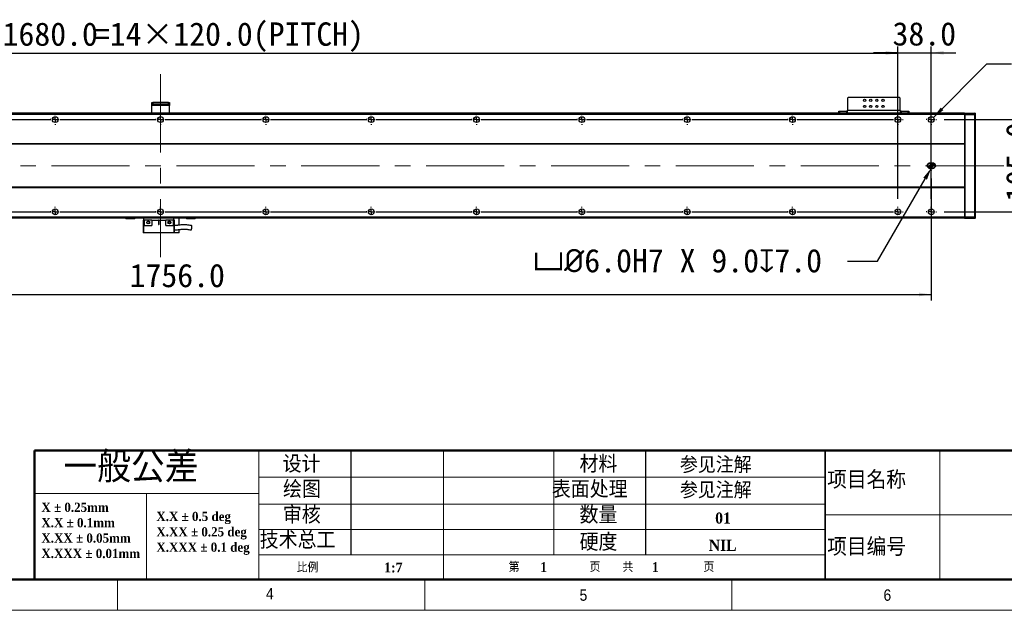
# Model space of a CAD drawing. Header units: millimetres. Extents: x 35 to 2905, y 35 to 2044.
# Tile 2 of 6: x 1009 to 2130, y 35 to 707. Entities that reach past the tile are written whole.
import ezdxf

# ---------------------------------------------------------------- set-up
doc = ezdxf.new("R2010")
doc.units = ezdxf.units.MM
doc.header["$LTSCALE"] = 7
doc.header["$PDSIZE"] = -1
doc.linetypes.add('CENTERX2', pattern=[20.32, 12.7, -2.54, 2.54, -2.54])
doc.layers.add('DIMNS', color=7, linetype='Continuous')
doc.styles.add('SLDTEXTSTYLE1', font='Gothic.ttf', dxfattribs={"width": 0.913})
doc.styles.add('SLDTEXTSTYLE2', font='timesbd.ttf', dxfattribs={"width": 0.933})
doc.styles.add('SLDTEXTSTYLE3', font='txt', dxfattribs={"bigfont": 'bigfont'})
doc.styles.add('SLDTEXTSTYLE4', font='txt', dxfattribs={"bigfont": 'bigfont'})
doc.styles.add('SLDTEXTSTYLE8', font='txt')
doc.dimstyles.new('SLDDIMSTYLE0', dxfattribs={"dimtxt": 26.6, "dimasz": 14, "dimexe": 0, "dimexo": 0.0625, "dimgap": 6.65, "dimtad": 2, "dimdec": 1, "dimrnd": 1e-09, "dimzin": 4, "dimdsep": 46, "dimtxsty": 'SLDTEXTSTYLE8', "dimsah": 1, "dimcen": 0.09, "dimadec": 0, "dimazin": 1, "dimtfac": 1, "dimtdec": 1, "dimtofl": 0, "dimtmove": 0, "dimatfit": 3, "dimfxl": 0, "dimfrac": 2, "dimtolj": 1, "dimtzin": 12, "dimarcsym": 0})
doc.dimstyles.new('SLDDIMSTYLE1', dxfattribs={"dimtxt": 26.6, "dimasz": 14, "dimexe": 0, "dimexo": 0.0625, "dimgap": 6.65, "dimtad": 2, "dimdec": 1, "dimrnd": 1e-09, "dimzin": 4, "dimdsep": 46, "dimtxsty": 'SLDTEXTSTYLE8', "dimsah": 1, "dimcen": 0.09, "dimadec": 0, "dimazin": 1, "dimtfac": 1, "dimtdec": 1, "dimtmove": 0, "dimatfit": 0, "dimfxl": 0, "dimfrac": 2, "dimtolj": 1, "dimtzin": 12, "dimarcsym": 0})
doc.dimstyles.new('SLDDIMSTYLE5', dxfattribs={"dimtxt": 26.6, "dimasz": 14, "dimexe": 0, "dimexo": 0.0625, "dimgap": 6.65, "dimtad": 0, "dimtih": 1, "dimtoh": 1, "dimdec": 1, "dimrnd": 1e-09, "dimzin": 4, "dimdsep": 46, "dimtxsty": 'SLDTEXTSTYLE8', "dimsah": 1, "dimcen": 0, "dimadec": 0, "dimazin": 1, "dimtfac": 1, "dimtdec": 1, "dimtofl": 0, "dimtmove": 0, "dimatfit": 3, "dimfxl": 0, "dimfrac": 2, "dimtolj": 1, "dimtzin": 12, "dimarcsym": 0})
doc.dimstyles.new('SLDDIMSTYLE6', dxfattribs={"dimtxt": 26.6, "dimasz": 14, "dimexe": 0, "dimexo": 0.0625, "dimgap": 6.65, "dimtad": 0, "dimtih": 1, "dimtoh": 1, "dimdec": 1, "dimrnd": 1e-09, "dimzin": 12, "dimdsep": 46, "dimtxsty": 'SLDTEXTSTYLE8', "dimsah": 1, "dimcen": 0, "dimadec": 0, "dimazin": 3, "dimtfac": 1, "dimtdec": 1, "dimtofl": 0, "dimtmove": 0, "dimatfit": 3, "dimfxl": 0, "dimfrac": 2, "dimtolj": 1, "dimtzin": 12, "dimarcsym": 0})

# ---------------------------------------------------------------- blocks, each defined once
blk = doc.blocks.new('SW_NOTE_0')
at = {"color": 0, "linetype": 'Continuous', "lineweight": 0, "char_height": 10.5, "attachment_point": 1, "style": 'SLDTEXTSTYLE2'}
for s, insert in [('X.X ± 0.5 deg', (0, 13.8)), ('X.XX ± 0.25 deg', (0, -3.7)), ('X.XXX ± 0.1 deg', (0, -21.2))]:
    blk.add_mtext(s, dxfattribs=dict(at, insert=insert))
blk = doc.blocks.new('SW_NOTE_1')
at = {"color": 0, "linetype": 'Continuous', "lineweight": 0, "char_height": 10.5, "attachment_point": 1, "style": 'SLDTEXTSTYLE2'}
for s, insert in [('X ± 0.25mm ', (0, 13.8)), ('X.X ± 0.1mm', (0, -3.7))]:
    blk.add_mtext(s, dxfattribs=dict(at, insert=insert))
blk = doc.blocks.new('SW_NOTE_2')
at = {"color": 0, "linetype": 'Continuous', "lineweight": 0, "char_height": 10.5, "attachment_point": 1, "style": 'SLDTEXTSTYLE2'}
for s, insert in [('X.XX ± 0.05mm', (0, 13.8)), ('X.XXX ± 0.01mm', (0, -3.7))]:
    blk.add_mtext(s, dxfattribs=dict(at, insert=insert))
blk = doc.blocks.new('_D_13')
at = {"layer": 'DIMNS'}
for p, q in [((291.1, 532), (291.1, 387.4)), ((2047.1, 526.4), (2047.1, 387.4)), ((291.1, 394.4), (2047.1, 394.4))]:
    blk.add_line(p, q, dxfattribs=at)
for points in [[(291.1, 394.4), (305.1, 392.3), (305.1, 396.5)], [(2047.1, 394.4), (2033.1, 396.5), (2033.1, 392.3)]]:
    blk.add_solid(points, dxfattribs=at)
at = {"layer": 'DIMNS', "insert": (1133.8, 429.3), "char_height": 26.6, "attachment_point": 1, "style": 'SLDTEXTSTYLE8'}
blk.add_mtext('1756.0', dxfattribs=at)
blk = doc.blocks.new('_D_14')
at = {"layer": 'DIMNS'}
for p, q in [((2167.1, 593.4), (2167.1, 621.4)), ((2061.8, 593.4), (2174.1, 593.4)), ((2167.1, 488.4), (2167.1, 593.4)), ((2061.8, 488.4), (2174.1, 488.4)), ((2167.1, 488.4), (2167.1, 460.4))]:
    blk.add_line(p, q, dxfattribs=at)
for points in [[(2167.1, 593.4), (2169.2, 607.4), (2165, 607.4)], [(2167.1, 488.4), (2165, 474.4), (2169.2, 474.4)]]:
    blk.add_solid(points, dxfattribs=at)
at = {"layer": 'DIMNS', "insert": (2132.2, 499.9), "char_height": 26.6, "attachment_point": 1, "rotation": 90, "style": 'SLDTEXTSTYLE8'}
blk.add_mtext('105.0', dxfattribs=at)
blk = doc.blocks.new('_D_16')
at = {"layer": 'Defpoints', "color": 0}
for p in [(2048.6, 540.9), (2047.1, 538.3)]:
    blk.add_point(p, dxfattribs=at)
at = {"layer": 'DIMNS', "color": 0, "lineweight": -2}
for p, q in [((1985.9, 432.4), (2040.1, 526.1)), ((1951.7, 432.4), (1985.9, 432.4))]:
    blk.add_line(p, q, dxfattribs=at)
at = {"layer": 'DIMNS', "color": 0}
blk.add_solid([(2038, 527.3), (2042.1, 525), (2047.1, 538.3)], dxfattribs=at)
at = {"layer": 'DIMNS', "color": 0, "insert": (1593.3, 446.2), "char_height": 26.6, "attachment_point": 1, "style": 'SLDTEXTSTYLE8'}
blk.add_mtext('\\A1;{\\fGDT|b0|i0|c134|p2;v\\fISOCPEUR|b0|i0|c134|p34;%%C}6.0H7 X 9.0{\\fGDT|b0|i0|c134|p2;x}7.0', dxfattribs=at)
blk = doc.blocks.new('_D_17')
at = {"layer": 'DIMNS'}
for p, q in [((2049.4, 595.7), (2110.4, 656.7)), ((2110.4, 656.7), (2138.4, 656.7))]:
    blk.add_line(p, q, dxfattribs=at)
blk.add_solid([(2049.4, 595.7), (2060.8, 604.1), (2057.8, 607.1)], dxfattribs=at)
at = {"layer": 'DIMNS', "char_height": 26.6, "attachment_point": 1, "style": 'SLDTEXTSTYLE8'}
for s, insert in [('34X ', (2138.4, 670.1)), ('%%c', (2207.6, 669.8)), (' 6.6 THROUGH HOLE', (2248.7, 670.1))]:
    blk.add_mtext(s, dxfattribs=dict(at, insert=insert))
blk = doc.blocks.new('_D_18')
at = {"layer": 'DIMNS'}
for p, q in [((329.1, 608.1), (329.1, 676.1)), ((2009.1, 608.1), (2009.1, 676.1)), ((329.1, 669.1), (2009.1, 669.1))]:
    blk.add_line(p, q, dxfattribs=at)
for points in [[(329.1, 669.1), (343.1, 667), (343.1, 671.2)], [(2009.1, 669.1), (1995.1, 671.2), (1995.1, 667)]]:
    blk.add_solid(points, dxfattribs=at)
at = {"layer": 'DIMNS', "char_height": 26.6, "attachment_point": 1, "style": 'SLDTEXTSTYLE8'}
for s, insert in [('=14×120.0(PITCH)', (1093.1, 704)), ('1680.0', (989.1, 704))]:
    blk.add_mtext(s, dxfattribs=dict(at, insert=insert))
blk = doc.blocks.new('_D_20')
at = {"layer": 'DIMNS'}
for p, q in [((2009.1, 503.1), (2009.1, 676.4)), ((2047.1, 503.1), (2047.1, 676.4)), ((2009.1, 669.4), (1981.1, 669.4)), ((2009.1, 669.4), (2047.1, 669.4)), ((2047.1, 669.4), (2075.1, 669.4))]:
    blk.add_line(p, q, dxfattribs=at)
for points in [[(2009.1, 669.4), (1995.1, 671.5), (1995.1, 667.3)], [(2047.1, 669.4), (2061.1, 667.3), (2061.1, 671.5)]]:
    blk.add_solid(points, dxfattribs=at)
at = {"layer": 'DIMNS', "insert": (2002.9, 704.3), "char_height": 26.6, "attachment_point": 1, "style": 'SLDTEXTSTYLE8'}
blk.add_mtext('38.0', dxfattribs=at)
blk = doc.blocks.new('SW_CENTERMARKSYMBOL_0')
at = {"layer": 'DIMNS', "color": 0}
for p, q in [((-5.08, 0), (-5.54, 0)), ((0, 0), (-2.54, 0)), ((0, 5.08), (0, 5.54)), ((0, 0), (0, 2.54)), ((0, 0), (0, -2.54)), ((0, 0), (2.54, 0)), ((5.08, 0), (5.54, 0)), ((0, -5.08), (0, -5.54))]:
    blk.add_line(p, q, dxfattribs=at)
blk = doc.blocks.new('SW_CENTERMARKSYMBOL_2')
at = {"layer": 'DIMNS', "color": 0}
for p, q in [((-125.08, 0), (-125.84, 0)), ((-120, 0), (-122.54, 0)), ((-120, 5.08), (-120, 5.84)), ((-120, 0), (-120, 2.54)), ((-120, 0), (-120, -2.54)), ((-120, 0), (-117.46, 0)), ((-114.92, 0), (-5.08, 0)), ((-5.08, 0), (-5.84, 0)), ((0, 0), (-2.54, 0)), ((0, 0), (-2.54, 0)), ((0, 5.08), (0, 5.84)), ((0, 0), (0, 2.54)), ((0, 0), (0, 2.54)), ((0, 0), (0, -2.54)), ((0, 0), (2.54, 0)), ((0, 0), (0, -2.54)), ((0, 0), (2.54, 0)), ((5.08, 0), (5.84, 0)), ((5.08, 0), (114.92, 0)), ((114.92, 0), (114.16, 0)), ((120, 0), (117.46, 0)), ((120, 0), (117.46, 0)), ((120, 0), (117.46, 0)), ((120, 5.08), (120, 5.84)), ((120, 0), (120, 2.54)), ((120, 0), (120, 2.54)), ((120, 0), (120, 2.54)), ((120, 0), (120, -2.54)), ((120, 0), (122.54, 0)), ((120, 0), (120, -2.54)), ((120, 0), (122.54, 0)), ((120, 0), (120, -2.54)), ((120, 0), (122.54, 0)), ((125.08, 0), (125.84, 0)), ((125.08, 0), (234.92, 0)), ((234.92, 0), (234.16, 0)), ((240, 0), (237.46, 0)), ((240, 0), (237.46, 0)), ((240, 0), (237.46, 0)), ((240, 0), (237.46, 0)), ((240, 5.08), (240, 5.84)), ((240, 0), (240, 2.54)), ((240, 0), (240, 2.54)), ((240, 0), (240, 2.54)), ((240, 0), (240, 2.54)), ((240, 0), (240, -2.54)), ((240, 0), (242.54, 0)), ((240, 0), (240, -2.54)), ((240, 0), (242.54, 0)), ((240, 0), (240, -2.54)), ((240, 0), (242.54, 0)), ((240, 0), (240, -2.54)), ((240, 0), (242.54, 0)), ((245.08, 0), (245.84, 0)), ((245.08, 0), (354.92, 0)), ((354.92, 0), (354.16, 0)), ((360, 0), (357.46, 0)), ((360, 0), (357.46, 0)), ((360, 0), (357.46, 0)), ((360, 0), (357.46, 0)), ((360, 0), (357.46, 0)), ((360, 5.08), (360, 5.84)), ((360, 0), (360, 2.54)), ((360, 0), (360, 2.54)), ((360, 0), (360, 2.54)), ((360, 0), (360, 2.54)), ((360, 0), (360, 2.54)), ((360, 0), (360, -2.54)), ((360, 0), (362.54, 0)), ((360, 0), (360, -2.54)), ((360, 0), (362.54, 0)), ((360, 0), (360, -2.54)), ((360, 0), (362.54, 0)), ((360, 0), (360, -2.54)), ((360, 0), (362.54, 0)), ((360, 0), (360, -2.54)), ((360, 0), (362.54, 0)), ((365.08, 0), (365.84, 0)), ((365.08, 0), (474.92, 0)), ((474.92, 0), (474.16, 0)), ((480, 0), (477.46, 0)), ((480, 0), (477.46, 0)), ((480, 0), (477.46, 0)), ((480, 0), (477.46, 0)), ((480, 0), (477.46, 0)), ((480, 0), (477.46, 0)), ((480, 5.08), (480, 5.84)), ((480, 0), (480, 2.54)), ((480, 0), (480, 2.54)), ((480, 0), (480, 2.54)), ((480, 0), (480, 2.54)), ((480, 0), (480, 2.54)), ((480, 0), (480, 2.54)), ((480, 0), (480, -2.54)), ((480, 0), (482.54, 0)), ((480, 0), (480, -2.54)), ((480, 0), (482.54, 0)), ((480, 0), (480, -2.54)), ((480, 0), (482.54, 0)), ((480, 0), (480, -2.54)), ((480, 0), (482.54, 0)), ((480, 0), (480, -2.54)), ((480, 0), (482.54, 0)), ((480, 0), (480, -2.54)), ((480, 0), (482.54, 0)), ((485.08, 0), (485.84, 0)), ((485.08, 0), (594.92, 0)), ((594.92, 0), (594.16, 0)), ((600, 0), (597.46, 0)), ((600, 0), (597.46, 0)), ((600, 0), (597.46, 0)), ((600, 0), (597.46, 0)), ((600, 0), (597.46, 0)), ((600, 0), (597.46, 0)), ((600, 0), (597.46, 0)), ((600, 5.08), (600, 5.84)), ((600, 0), (600, 2.54)), ((600, 0), (600, 2.54)), ((600, 0), (600, 2.54)), ((600, 0), (600, 2.54)), ((600, 0), (600, 2.54)), ((600, 0), (600, 2.54)), ((600, 0), (600, 2.54)), ((600, 0), (600, -2.54)), ((600, 0), (602.54, 0)), ((600, 0), (600, -2.54)), ((600, 0), (602.54, 0)), ((600, 0), (600, -2.54)), ((600, 0), (602.54, 0)), ((600, 0), (600, -2.54)), ((600, 0), (602.54, 0)), ((600, 0), (600, -2.54)), ((600, 0), (602.54, 0)), ((600, 0), (600, -2.54)), ((600, 0), (602.54, 0)), ((600, 0), (600, -2.54)), ((600, 0), (602.54, 0)), ((605.08, 0), (605.84, 0)), ((605.08, 0), (714.92, 0)), ((714.92, 0), (714.16, 0)), ((720, 0), (717.46, 0)), ((720, 0), (717.46, 0)), ((720, 0), (717.46, 0)), ((720, 0), (717.46, 0)), ((720, 0), (717.46, 0)), ((720, 0), (717.46, 0)), ((720, 0), (717.46, 0)), ((720, 0), (717.46, 0)), ((720, 5.08), (720, 5.84)), ((720, 0), (720, 2.54)), ((720, 0), (720, 2.54)), ((720, 0), (720, 2.54)), ((720, 0), (720, 2.54)), ((720, 0), (720, 2.54)), ((720, 0), (720, 2.54)), ((720, 0), (720, 2.54)), ((720, 0), (720, 2.54)), ((720, 0), (720, -2.54)), ((720, 0), (722.54, 0)), ((720, 0), (720, -2.54)), ((720, 0), (722.54, 0)), ((720, 0), (720, -2.54)), ((720, 0), (722.54, 0)), ((720, 0), (720, -2.54)), ((720, 0), (722.54, 0)), ((720, 0), (720, -2.54)), ((720, 0), (722.54, 0)), ((720, 0), (720, -2.54)), ((720, 0), (722.54, 0)), ((720, 0), (720, -2.54)), ((720, 0), (722.54, 0)), ((720, 0), (720, -2.54)), ((720, 0), (722.54, 0)), ((725.08, 0), (725.84, 0)), ((725.08, 0), (834.92, 0)), ((834.92, 0), (834.16, 0)), ((840, 0), (837.46, 0)), ((840, 0), (837.46, 0)), ((840, 0), (837.46, 0)), ((840, 0), (837.46, 0)), ((840, 0), (837.46, 0)), ((840, 0), (837.46, 0)), ((840, 0), (837.46, 0)), ((840, 5.08), (840, 5.84)), ((840, 0), (840, 2.54)), ((840, 0), (840, 2.54)), ((840, 0), (840, 2.54)), ((840, 0), (840, 2.54)), ((840, 0), (840, 2.54)), ((840, 0), (840, 2.54)), ((840, 0), (840, 2.54)), ((840, 0), (840, -2.54)), ((840, 0), (842.54, 0)), ((840, 0), (840, -2.54)), ((840, 0), (842.54, 0)), ((840, 0), (840, -2.54)), ((840, 0), (842.54, 0)), ((840, 0), (840, -2.54)), ((840, 0), (842.54, 0)), ((840, 0), (840, -2.54)), ((840, 0), (842.54, 0)), ((840, 0), (840, -2.54)), ((840, 0), (842.54, 0)), ((840, 0), (840, -2.54)), ((840, 0), (842.54, 0)), ((845.08, 0), (845.84, 0)), ((845.08, 0), (954.92, 0)), ((954.92, 0), (954.16, 0)), ((960, 0), (957.46, 0)), ((960, 0), (957.46, 0)), ((960, 0), (957.46, 0)), ((960, 0), (957.46, 0)), ((960, 0), (957.46, 0)), ((960, 0), (957.46, 0)), ((960, 5.08), (960, 5.84)), ((960, 0), (960, 2.54)), ((960, 0), (960, 2.54)), ((960, 0), (960, 2.54)), ((960, 0), (960, 2.54)), ((960, 0), (960, 2.54)), ((960, 0), (960, 2.54)), ((960, 0), (960, -2.54)), ((960, 0), (962.54, 0)), ((960, 0), (960, -2.54)), ((960, 0), (962.54, 0)), ((960, 0), (960, -2.54)), ((960, 0), (962.54, 0)), ((960, 0), (960, -2.54)), ((960, 0), (962.54, 0)), ((960, 0), (960, -2.54)), ((960, 0), (962.54, 0)), ((960, 0), (960, -2.54)), ((960, 0), (962.54, 0)), ((965.08, 0), (965.84, 0)), ((965.08, 0), (1074.92, 0)), ((1074.92, 0), (1074.16, 0)), ((1080, 0), (1077.46, 0)), ((1080, 0), (1077.46, 0)), ((1080, 0), (1077.46, 0)), ((1080, 0), (1077.46, 0)), ((1080, 0), (1077.46, 0)), ((1080, 5.08), (1080, 5.84)), ((1080, 0), (1080, 2.54)), ((1080, 0), (1080, 2.54)), ((1080, 0), (1080, 2.54)), ((1080, 0), (1080, 2.54)), ((1080, 0), (1080, 2.54)), ((1080, 0), (1080, -2.54)), ((1080, 0), (1082.54, 0)), ((1080, 0), (1080, -2.54)), ((1080, 0), (1082.54, 0)), ((1080, 0), (1080, -2.54)), ((1080, 0), (1082.54, 0)), ((1080, 0), (1080, -2.54)), ((1080, 0), (1082.54, 0)), ((1080, 0), (1080, -2.54)), ((1080, 0), (1082.54, 0)), ((1085.08, 0), (1085.84, 0)), ((1085.08, 0), (1194.92, 0)), ((1194.92, 0), (1194.16, 0)), ((1200, 0), (1197.46, 0)), ((1200, 0), (1197.46, 0)), ((1200, 0), (1197.46, 0)), ((1200, 0), (1197.46, 0)), ((1200, 5.08), (1200, 5.84)), ((1200, 0), (1200, 2.54)), ((1200, 0), (1200, 2.54)), ((1200, 0), (1200, 2.54)), ((1200, 0), (1200, 2.54)), ((1200, 0), (1200, -2.54)), ((1200, 0), (1202.54, 0)), ((1200, 0), (1200, -2.54)), ((1200, 0), (1202.54, 0)), ((1200, 0), (1200, -2.54)), ((1200, 0), (1202.54, 0)), ((1200, 0), (1200, -2.54)), ((1200, 0), (1202.54, 0)), ((1205.08, 0), (1205.84, 0)), ((1205.08, 0), (1314.92, 0)), ((1314.92, 0), (1314.16, 0)), ((1320, 0), (1317.46, 0)), ((1320, 0), (1317.46, 0)), ((1320, 0), (1317.46, 0)), ((1320, 5.08), (1320, 5.84)), ((1320, 0), (1320, 2.54)), ((1320, 0), (1320, 2.54)), ((1320, 0), (1320, 2.54)), ((1320, 0), (1320, -2.54)), ((1320, 0), (1322.54, 0)), ((1320, 0), (1320, -2.54)), ((1320, 0), (1322.54, 0)), ((1320, 0), (1320, -2.54)), ((1320, 0), (1322.54, 0)), ((1325.08, 0), (1325.84, 0)), ((1325.08, 0), (1434.92, 0)), ((1434.92, 0), (1434.16, 0)), ((1440, 0), (1437.46, 0)), ((1440, 0), (1437.46, 0)), ((1440, 5.08), (1440, 5.84)), ((1440, 0), (1440, 2.54)), ((1440, 0), (1440, 2.54)), ((1440, 0), (1440, -2.54)), ((1440, 0), (1442.54, 0)), ((1440, 0), (1440, -2.54)), ((1440, 0), (1442.54, 0)), ((1445.08, 0), (1445.84, 0)), ((1445.08, 0), (1554.92, 0)), ((1560, 0), (1557.46, 0)), ((1560, 5.08), (1560, 5.84)), ((1560, 0), (1560, 2.54)), ((1560, 0), (1560, -2.54)), ((1560, 0), (1562.54, 0)), ((1565.08, 0), (1565.84, 0)), ((-120, -5.08), (-120, -5.84)), ((0, -5.08), (0, -5.84)), ((120, -5.08), (120, -5.84)), ((240, -5.08), (240, -5.84)), ((360, -5.08), (360, -5.84)), ((480, -5.08), (480, -5.84)), ((600, -5.08), (600, -5.84)), ((720, -5.08), (720, -5.84)), ((840, -5.08), (840, -5.84)), ((960, -5.08), (960, -5.84)), ((1080, -5.08), (1080, -5.84)), ((1200, -5.08), (1200, -5.84)), ((1320, -5.08), (1320, -5.84)), ((1440, -5.08), (1440, -5.84)), ((1560, -5.08), (1560, -5.84))]:
    blk.add_line(p, q, dxfattribs=at)
blk = doc.blocks.new('SW_CENTERMARKSYMBOL_3')
at = {"layer": 'DIMNS', "color": 0}
for p, q in [((-245.08, 0), (-245.84, 0)), ((-240, 0), (-242.54, 0)), ((-240, 5.08), (-240, 5.84)), ((-240, 0), (-240, 2.54)), ((-240, 0), (-240, -2.54)), ((-240, 0), (-237.46, 0)), ((-234.92, 0), (-125.08, 0)), ((-125.08, 0), (-125.84, 0)), ((-120, 0), (-122.54, 0)), ((-120, 0), (-122.54, 0)), ((-120, 5.08), (-120, 5.84)), ((-120, 0), (-120, 2.54)), ((-120, 0), (-120, 2.54)), ((-120, 0), (-120, -2.54)), ((-120, 0), (-117.46, 0)), ((-120, 0), (-120, -2.54)), ((-120, 0), (-117.46, 0)), ((-114.92, 0), (-114.16, 0)), ((-114.92, 0), (-5.08, 0)), ((-5.08, 0), (-5.84, 0)), ((0, 0), (-2.54, 0)), ((0, 0), (-2.54, 0)), ((0, 0), (-2.54, 0)), ((0, 5.08), (0, 5.84)), ((0, 0), (0, 2.54)), ((0, 0), (0, 2.54)), ((0, 0), (0, 2.54)), ((0, 0), (0, -2.54)), ((0, 0), (2.54, 0)), ((0, 0), (0, -2.54)), ((0, 0), (2.54, 0)), ((0, 0), (0, -2.54)), ((0, 0), (2.54, 0)), ((5.08, 0), (5.84, 0)), ((5.08, 0), (114.92, 0)), ((114.92, 0), (114.16, 0)), ((120, 0), (117.46, 0)), ((120, 0), (117.46, 0)), ((120, 0), (117.46, 0)), ((120, 0), (117.46, 0)), ((120, 5.08), (120, 5.84)), ((120, 0), (120, 2.54)), ((120, 0), (120, 2.54)), ((120, 0), (120, 2.54)), ((120, 0), (120, 2.54)), ((120, 0), (120, -2.54)), ((120, 0), (122.54, 0)), ((120, 0), (120, -2.54)), ((120, 0), (122.54, 0)), ((120, 0), (120, -2.54)), ((120, 0), (122.54, 0)), ((120, 0), (120, -2.54)), ((120, 0), (122.54, 0)), ((125.08, 0), (125.84, 0)), ((125.08, 0), (234.92, 0)), ((234.92, 0), (234.16, 0)), ((240, 0), (237.46, 0)), ((240, 0), (237.46, 0)), ((240, 0), (237.46, 0)), ((240, 0), (237.46, 0)), ((240, 0), (237.46, 0)), ((240, 5.08), (240, 5.84)), ((240, 0), (240, 2.54)), ((240, 0), (240, 2.54)), ((240, 0), (240, 2.54)), ((240, 0), (240, 2.54)), ((240, 0), (240, 2.54)), ((240, 0), (240, -2.54)), ((240, 0), (242.54, 0)), ((240, 0), (240, -2.54)), ((240, 0), (242.54, 0)), ((240, 0), (240, -2.54)), ((240, 0), (242.54, 0)), ((240, 0), (240, -2.54)), ((240, 0), (242.54, 0)), ((240, 0), (240, -2.54)), ((240, 0), (242.54, 0)), ((245.08, 0), (245.84, 0)), ((245.08, 0), (354.92, 0)), ((354.92, 0), (354.16, 0)), ((360, 0), (357.46, 0)), ((360, 0), (357.46, 0)), ((360, 0), (357.46, 0)), ((360, 0), (357.46, 0)), ((360, 0), (357.46, 0)), ((360, 0), (357.46, 0)), ((360, 5.08), (360, 5.84)), ((360, 0), (360, 2.54)), ((360, 0), (360, 2.54)), ((360, 0), (360, 2.54)), ((360, 0), (360, 2.54)), ((360, 0), (360, 2.54)), ((360, 0), (360, 2.54)), ((360, 0), (360, -2.54)), ((360, 0), (362.54, 0)), ((360, 0), (360, -2.54)), ((360, 0), (362.54, 0)), ((360, 0), (360, -2.54)), ((360, 0), (362.54, 0)), ((360, 0), (360, -2.54)), ((360, 0), (362.54, 0)), ((360, 0), (360, -2.54)), ((360, 0), (362.54, 0)), ((360, 0), (360, -2.54)), ((360, 0), (362.54, 0)), ((365.08, 0), (365.84, 0)), ((365.08, 0), (474.92, 0)), ((474.92, 0), (474.16, 0)), ((480, 0), (477.46, 0)), ((480, 0), (477.46, 0)), ((480, 0), (477.46, 0)), ((480, 0), (477.46, 0)), ((480, 0), (477.46, 0)), ((480, 0), (477.46, 0)), ((480, 0), (477.46, 0)), ((480, 5.08), (480, 5.84)), ((480, 0), (480, 2.54)), ((480, 0), (480, 2.54)), ((480, 0), (480, 2.54)), ((480, 0), (480, 2.54)), ((480, 0), (480, 2.54)), ((480, 0), (480, 2.54)), ((480, 0), (480, 2.54)), ((480, 0), (480, -2.54)), ((480, 0), (482.54, 0)), ((480, 0), (480, -2.54)), ((480, 0), (482.54, 0)), ((480, 0), (480, -2.54)), ((480, 0), (482.54, 0)), ((480, 0), (480, -2.54)), ((480, 0), (482.54, 0)), ((480, 0), (480, -2.54)), ((480, 0), (482.54, 0)), ((480, 0), (480, -2.54)), ((480, 0), (482.54, 0)), ((480, 0), (480, -2.54)), ((480, 0), (482.54, 0)), ((485.08, 0), (485.84, 0)), ((485.08, 0), (594.92, 0)), ((594.92, 0), (594.16, 0)), ((600, 0), (597.46, 0)), ((600, 0), (597.46, 0)), ((600, 0), (597.46, 0)), ((600, 0), (597.46, 0)), ((600, 0), (597.46, 0)), ((600, 0), (597.46, 0)), ((600, 0), (597.46, 0)), ((600, 0), (597.46, 0)), ((600, 5.08), (600, 5.84)), ((600, 0), (600, 2.54)), ((600, 0), (600, 2.54)), ((600, 0), (600, 2.54)), ((600, 0), (600, 2.54)), ((600, 0), (600, 2.54)), ((600, 0), (600, 2.54)), ((600, 0), (600, 2.54)), ((600, 0), (600, 2.54)), ((600, 0), (600, -2.54)), ((600, 0), (602.54, 0)), ((600, 0), (600, -2.54)), ((600, 0), (602.54, 0)), ((600, 0), (600, -2.54)), ((600, 0), (602.54, 0)), ((600, 0), (600, -2.54)), ((600, 0), (602.54, 0)), ((600, 0), (600, -2.54)), ((600, 0), (602.54, 0)), ((600, 0), (600, -2.54)), ((600, 0), (602.54, 0)), ((600, 0), (600, -2.54)), ((600, 0), (602.54, 0)), ((600, 0), (600, -2.54)), ((600, 0), (602.54, 0)), ((605.08, 0), (605.84, 0)), ((605.08, 0), (714.92, 0)), ((714.92, 0), (714.16, 0)), ((720, 0), (717.46, 0)), ((720, 0), (717.46, 0)), ((720, 0), (717.46, 0)), ((720, 0), (717.46, 0)), ((720, 0), (717.46, 0)), ((720, 0), (717.46, 0)), ((720, 0), (717.46, 0)), ((720, 5.08), (720, 5.84)), ((720, 0), (720, 2.54)), ((720, 0), (720, 2.54)), ((720, 0), (720, 2.54)), ((720, 0), (720, 2.54)), ((720, 0), (720, 2.54)), ((720, 0), (720, 2.54)), ((720, 0), (720, 2.54)), ((720, 0), (720, -2.54)), ((720, 0), (722.54, 0)), ((720, 0), (720, -2.54)), ((720, 0), (722.54, 0)), ((720, 0), (720, -2.54)), ((720, 0), (722.54, 0)), ((720, 0), (720, -2.54)), ((720, 0), (722.54, 0)), ((720, 0), (720, -2.54)), ((720, 0), (722.54, 0)), ((720, 0), (720, -2.54)), ((720, 0), (722.54, 0)), ((720, 0), (720, -2.54)), ((720, 0), (722.54, 0)), ((725.08, 0), (725.84, 0)), ((725.08, 0), (834.92, 0)), ((834.92, 0), (834.16, 0)), ((840, 0), (837.46, 0)), ((840, 0), (837.46, 0)), ((840, 0), (837.46, 0)), ((840, 0), (837.46, 0)), ((840, 0), (837.46, 0)), ((840, 0), (837.46, 0)), ((840, 5.08), (840, 5.84)), ((840, 0), (840, 2.54)), ((840, 0), (840, 2.54)), ((840, 0), (840, 2.54)), ((840, 0), (840, 2.54)), ((840, 0), (840, 2.54)), ((840, 0), (840, 2.54)), ((840, 0), (840, -2.54)), ((840, 0), (842.54, 0)), ((840, 0), (840, -2.54)), ((840, 0), (842.54, 0)), ((840, 0), (840, -2.54)), ((840, 0), (842.54, 0)), ((840, 0), (840, -2.54)), ((840, 0), (842.54, 0)), ((840, 0), (840, -2.54)), ((840, 0), (842.54, 0)), ((840, 0), (840, -2.54)), ((840, 0), (842.54, 0)), ((845.08, 0), (845.84, 0)), ((845.08, 0), (954.92, 0)), ((954.92, 0), (954.16, 0)), ((960, 0), (957.46, 0)), ((960, 0), (957.46, 0)), ((960, 0), (957.46, 0)), ((960, 0), (957.46, 0)), ((960, 0), (957.46, 0)), ((960, 5.08), (960, 5.84)), ((960, 0), (960, 2.54)), ((960, 0), (960, 2.54)), ((960, 0), (960, 2.54)), ((960, 0), (960, 2.54)), ((960, 0), (960, 2.54)), ((960, 0), (960, -2.54)), ((960, 0), (962.54, 0)), ((960, 0), (960, -2.54)), ((960, 0), (962.54, 0)), ((960, 0), (960, -2.54)), ((960, 0), (962.54, 0)), ((960, 0), (960, -2.54)), ((960, 0), (962.54, 0)), ((960, 0), (960, -2.54)), ((960, 0), (962.54, 0)), ((965.08, 0), (965.84, 0)), ((965.08, 0), (1074.92, 0)), ((1074.92, 0), (1074.16, 0)), ((1080, 0), (1077.46, 0)), ((1080, 0), (1077.46, 0)), ((1080, 0), (1077.46, 0)), ((1080, 0), (1077.46, 0)), ((1080, 5.08), (1080, 5.84)), ((1080, 0), (1080, 2.54)), ((1080, 0), (1080, 2.54)), ((1080, 0), (1080, 2.54)), ((1080, 0), (1080, 2.54)), ((1080, 0), (1080, -2.54)), ((1080, 0), (1082.54, 0)), ((1080, 0), (1080, -2.54)), ((1080, 0), (1082.54, 0)), ((1080, 0), (1080, -2.54)), ((1080, 0), (1082.54, 0)), ((1080, 0), (1080, -2.54)), ((1080, 0), (1082.54, 0)), ((1085.08, 0), (1085.84, 0)), ((1085.08, 0), (1194.92, 0)), ((1194.92, 0), (1194.16, 0)), ((1200, 0), (1197.46, 0)), ((1200, 0), (1197.46, 0)), ((1200, 0), (1197.46, 0)), ((1200, 5.08), (1200, 5.84)), ((1200, 0), (1200, 2.54)), ((1200, 0), (1200, 2.54)), ((1200, 0), (1200, 2.54)), ((1200, 0), (1200, -2.54)), ((1200, 0), (1202.54, 0)), ((1200, 0), (1200, -2.54)), ((1200, 0), (1202.54, 0)), ((1200, 0), (1200, -2.54)), ((1200, 0), (1202.54, 0)), ((1205.08, 0), (1205.84, 0)), ((1205.08, 0), (1314.92, 0)), ((1314.92, 0), (1314.16, 0)), ((1320, 0), (1317.46, 0)), ((1320, 0), (1317.46, 0)), ((1320, 5.08), (1320, 5.84)), ((1320, 0), (1320, 2.54)), ((1320, 0), (1320, 2.54)), ((1320, 0), (1320, -2.54)), ((1320, 0), (1322.54, 0)), ((1320, 0), (1320, -2.54)), ((1320, 0), (1322.54, 0)), ((1325.08, 0), (1325.84, 0)), ((1325.08, 0), (1434.92, 0)), ((1440, 0), (1437.46, 0)), ((1440, 5.08), (1440, 5.84)), ((1440, 0), (1440, 2.54)), ((1440, 0), (1440, -2.54)), ((1440, 0), (1442.54, 0)), ((1445.08, 0), (1445.84, 0)), ((-240, -5.08), (-240, -5.84)), ((-120, -5.08), (-120, -5.84)), ((0, -5.08), (0, -5.84)), ((120, -5.08), (120, -5.84)), ((240, -5.08), (240, -5.84)), ((360, -5.08), (360, -5.84)), ((480, -5.08), (480, -5.84)), ((600, -5.08), (600, -5.84)), ((720, -5.08), (720, -5.84)), ((840, -5.08), (840, -5.84)), ((960, -5.08), (960, -5.84)), ((1080, -5.08), (1080, -5.84)), ((1200, -5.08), (1200, -5.84)), ((1320, -5.08), (1320, -5.84)), ((1440, -5.08), (1440, -5.84))]:
    blk.add_line(p, q, dxfattribs=at)
blk = doc.blocks.new('SW_CENTERMARKSYMBOL_4')
at = {"layer": 'DIMNS', "color": 0}
for p, q in [((-5.08, 0), (-5.84, 0)), ((0, 0), (-2.54, 0)), ((0, 5.08), (0, 5.84)), ((0, 0), (0, 2.54)), ((0, 0), (0, -2.54)), ((0, 0), (2.54, 0)), ((5.08, 0), (5.84, 0)), ((0, -5.08), (0, -5.84))]:
    blk.add_line(p, q, dxfattribs=at)
blk = doc.blocks.new('SW_CENTERMARKSYMBOL_5')
at = {"layer": 'DIMNS', "color": 0}
for p, q in [((-5.08, 0), (-5.84, 0)), ((0, 0), (-2.54, 0)), ((0, 5.08), (0, 5.84)), ((0, 0), (0, 2.54)), ((0, 0), (0, -2.54)), ((0, 0), (2.54, 0)), ((5.08, 0), (5.84, 0)), ((0, -5.08), (0, -5.84))]:
    blk.add_line(p, q, dxfattribs=at)
blk = doc.blocks.new('SW_DOWELSYMBOL_1')
at = {"linetype": 'Continuous', "lineweight": 18}
h = blk.add_hatch(color=0, dxfattribs=at)
edge = h.paths.add_edge_path(flags=0)
edge.add_arc((0, 0), 3, 180, 270)
edge.add_line((0, -3), (0, 0))
edge.add_line((0, 0), (-3, 0))
h = blk.add_hatch(color=0, dxfattribs=at)
edge = h.paths.add_edge_path(flags=0)
edge.add_arc((0, 0), 3, 0, 90)
edge.add_line((0, 3), (0, 0))
edge.add_line((0, 0), (3, 0))
at = {"layer": 'DIMNS', "color": 0}
blk.add_circle((0, 0), 3, dxfattribs=at)
blk = doc.blocks.new('SW_DOWELSYMBOL_2')
at = {"linetype": 'Continuous', "lineweight": 18}
h = blk.add_hatch(color=0, dxfattribs=at)
edge = h.paths.add_edge_path(flags=0)
edge.add_arc((0, 0), 3, 180, 270)
edge.add_line((0, -3), (0, 0))
edge.add_line((0, 0), (-3, 0))
h = blk.add_hatch(color=0, dxfattribs=at)
edge = h.paths.add_edge_path(flags=0)
edge.add_arc((0, 0), 3, 0, 90)
edge.add_line((0, 3), (0, 0))
edge.add_line((0, 0), (3, 0))
at = {"layer": 'DIMNS', "color": 0}
blk.add_circle((0, 0), 3, dxfattribs=at)

msp = doc.modelspace()

# ---------------------------------------------------------------- linework, layer by layer
at = {"color": 7, "linetype": 'Continuous', "lineweight": 25}
for p, q in [((1952.56, 618.66), (1951.56, 617.66)), ((1951.56, 617.66), (1951.56, 603.86)), ((2010.56, 618.66), (1952.56, 618.66)), ((2011.56, 617.66), (2010.56, 618.66)), ((2011.56, 603.86), (2011.56, 617.66)), ((1159.06, 610.86), (1159.06, 612.86)), ((1159.06, 612.86), (1160.06, 612.86)), ((1160.06, 610.86), (1159.06, 610.86)), ((1159.06, 609.36), (1159.06, 610.86)), ((1179.06, 609.36), (1159.06, 609.36)), ((1159.06, 600.86), (1159.06, 609.36)), ((1160.06, 612.86), (1160.06, 610.86)), ((1178.06, 612.86), (1160.06, 612.86)), ((1178.06, 610.86), (1160.06, 610.86)), ((1178.06, 610.86), (1178.06, 612.86)), ((1178.06, 612.86), (1179.06, 612.86)), ((1179.06, 610.86), (1178.06, 610.86)), ((1179.06, 612.86), (1179.06, 610.86)), ((1179.06, 610.86), (1179.06, 609.36)), ((1179.06, 600.86), (1179.06, 609.36)), ((2085.06, 600.86), (253.06, 600.86)), ((2085.06, 600.36), (253.06, 600.36)), ((2085.06, 599.36), (253.06, 599.36)), ((1159.06, 600.86), (1179.06, 600.86)), ((1941.56, 600.86), (1941.56, 602.86)), ((1941.56, 602.86), (1942.56, 602.86)), ((1942.56, 602.86), (1942.56, 600.86)), ((1942.56, 602.86), (1950.56, 602.86)), ((1950.56, 602.86), (1950.56, 600.86)), ((1951.56, 602.86), (1950.56, 602.86)), ((2011.56, 603.86), (1951.56, 603.86)), ((1951.56, 600.86), (1951.56, 603.86)), ((2011.56, 603.86), (2011.56, 600.86)), ((2012.56, 602.86), (2011.56, 602.86)), ((2012.56, 602.86), (2012.56, 600.86)), ((2012.56, 602.86), (2020.56, 602.86)), ((2020.56, 600.86), (2020.56, 602.86)), ((2020.56, 602.86), (2021.56, 602.86)), ((2021.56, 602.86), (2021.56, 600.86)), ((2085.06, 600.56), (2085.36, 600.86)), ((2085.06, 600.86), (2085.06, 600.56)), ((2085.06, 600.36), (2085.06, 600.56)), ((2085.06, 600.36), (2085.06, 599.36)), ((2085.06, 599.36), (2085.06, 565.86)), ((2085.06, 598.73), (2085.36, 598.86)), ((2085.36, 600.86), (2085.36, 598.86)), ((2085.36, 600.86), (2096.76, 600.86)), ((2085.36, 598.86), (2085.36, 482.86)), ((2096.76, 598.86), (2085.36, 598.86)), ((2096.76, 598.86), (2096.76, 600.86)), ((2097.06, 600.56), (2096.76, 600.86)), ((2096.76, 482.86), (2096.76, 598.86)), ((2097.06, 598.73), (2096.76, 598.86)), ((2097.06, 600.56), (2097.06, 598.73)), ((2097.06, 598.73), (2097.06, 482.98)), ((2085.06, 565.86), (253.06, 565.86)), ((2085.06, 565.36), (253.06, 565.36)), ((2085.06, 565.86), (2085.06, 565.36)), ((2085.06, 565.36), (2085.06, 516.36)), ((2048.56, 543.86), (2045.56, 543.86)), ((2045.56, 537.86), (2048.56, 537.86)), ((2085.06, 516.36), (253.06, 516.36)), ((2085.06, 516.36), (2085.06, 515.86)), ((2085.06, 515.86), (253.06, 515.86)), ((2085.06, 515.86), (2085.06, 482.36)), ((2085.06, 482.36), (253.06, 482.36)), ((2085.06, 482.98), (2085.36, 482.86)), ((2085.06, 482.36), (2085.06, 481.36)), ((2085.36, 482.86), (2085.36, 480.86)), ((2085.36, 482.86), (2096.76, 482.86)), ((2097.06, 482.98), (2096.76, 482.86)), ((2096.76, 480.86), (2096.76, 482.86)), ((2097.06, 482.98), (2097.06, 481.16)), ((2085.06, 481.36), (253.06, 481.36)), ((2027.06, 481.26), (307.06, 481.26)), ((2027.06, 481.06), (307.06, 481.06)), ((1129.56, 480.66), (1129.56, 481.06)), ((1129.86, 480.36), (1129.56, 480.66)), ((1129.56, 480.66), (1130.56, 480.66)), ((1130.69, 480.36), (1129.86, 480.36)), ((1130.56, 481.06), (1130.56, 480.66)), ((1130.69, 480.36), (1130.56, 480.66)), ((1130.56, 480.66), (1138.56, 480.66)), ((1138.44, 480.36), (1130.69, 480.36)), ((1138.44, 480.36), (1138.56, 480.66)), ((1139.26, 480.36), (1138.44, 480.36)), ((1138.56, 480.66), (1138.56, 481.06)), ((1138.56, 480.66), (1139.56, 480.66)), ((1139.56, 480.66), (1139.26, 480.36)), ((1139.56, 481.06), (1139.56, 480.66)), ((1149.06, 478.96), (1149.06, 464.56)), ((1150.26, 478.96), (1149.06, 478.96)), ((1150.06, 478.96), (1150.06, 481.06)), ((1150.26, 472.96), (1150.06, 472.96)), ((1150.06, 464.56), (1150.06, 472.96)), ((1150.26, 478.96), (1150.26, 472.96)), ((1159.06, 478.96), (1150.26, 478.96)), ((1150.26, 472.96), (1159.06, 472.96)), ((1159.06, 478.96), (1159.06, 472.96)), ((1159.06, 478.96), (1166.81, 478.96)), ((1167.31, 478.96), (1166.81, 478.96)), ((1166.81, 478.96), (1166.81, 474.21)), ((1167.31, 478.96), (1175.06, 478.96)), ((1167.31, 474.21), (1167.31, 478.96)), ((1175.06, 472.96), (1175.06, 478.96)), ((1183.86, 478.96), (1175.06, 478.96)), ((1175.06, 472.96), (1183.86, 472.96)), ((1180.07, 477.01), (1180.2, 476.61)), ((1183.86, 472.96), (1183.86, 478.96)), ((1185.06, 478.96), (1183.86, 478.96)), ((1184.06, 472.96), (1183.86, 472.96)), ((1184.06, 478.96), (1184.06, 481.06)), ((1184.06, 472.96), (1184.06, 464.56)), ((1185.06, 464.56), (1185.06, 478.96)), ((1190.06, 473.31), (1190.06, 481.06)), ((1198.56, 480.66), (1198.56, 481.06)), ((1198.86, 480.36), (1198.56, 480.66)), ((1198.56, 480.66), (1199.56, 480.66)), ((1199.69, 480.36), (1198.86, 480.36)), ((1199.56, 481.06), (1199.56, 480.66)), ((1199.69, 480.36), (1199.56, 480.66)), ((1199.56, 480.66), (1207.56, 480.66)), ((1207.44, 480.36), (1199.69, 480.36)), ((1207.44, 480.36), (1207.56, 480.66)), ((1208.26, 480.36), (1207.44, 480.36)), ((1207.56, 480.66), (1207.56, 481.06)), ((1207.56, 480.66), (1208.56, 480.66)), ((1208.56, 480.66), (1208.26, 480.36)), ((1208.56, 481.06), (1208.56, 480.66)), ((2027.06, 481.36), (2027.06, 481.26)), ((2027.06, 481.06), (2027.06, 481.26)), ((2085.06, 481.16), (2085.06, 481.36)), ((2085.06, 481.16), (2085.36, 480.86)), ((2096.76, 480.86), (2085.36, 480.86)), ((2097.06, 481.16), (2096.76, 480.86)), ((1150.06, 464.56), (1149.06, 464.56)), ((1184.06, 464.56), (1150.06, 464.56)), ((1184.06, 464.56), (1184.06, 464.36)), ((1185.06, 464.56), (1184.06, 464.56)), ((1190.06, 464.36), (1184.06, 464.36)), ((1190.06, 464.36), (1190.06, 468.28))]:
    msp.add_line(p, q, dxfattribs=at)
at = {"color": 7, "linetype": 'Continuous', "lineweight": 50}
for p, q in [((1025.29, 217), (1025.29, 70)), ((1025.29, 217), (1281, 217)), ((2870, 217), (1281, 217)), ((70, 70), (2870, 70))]:
    msp.add_line(p, q, dxfattribs=at)
at = {"color": 7, "linetype": 'Continuous', "lineweight": 18}
for p, q in [((1281, 217), (1281, 192.5)), ((1281, 168), (1281, 217)), ((1281, 192.5), (1281, 217)), ((1491.29, 217), (1491.29, 70)), ((1617, 217), (1617, 98.04)), ((2056.78, 217), (2056.78, 70)), ((1281, 168), (1281, 192.5)), ((1281, 186.61), (1926.29, 186.61)), ((1281, 168), (1025.29, 168)), ((1153.14, 168), (1153.14, 70)), ((1281, 168), (1281, 70)), ((1281, 155.78), (1926.29, 155.78)), ((1926.29, 143.5), (2339.76, 143.5)), ((1281, 126.91), (1926.29, 126.91)), ((1926.29, 98.04), (1281, 98.04)), ((70, 70), (2870, 70)), ((861, 70), (2870, 70)), ((1120, 35), (1120, 70)), ((1470, 35), (1470, 70)), ((1820, 70), (1820, 35)), ((35, 35), (2905, 35))]:
    msp.add_line(p, q, dxfattribs=at)
at = {"color": 7, "linetype": 'Continuous', "lineweight": 35}
msp.add_line((1926.29, 217), (1926.29, 70), dxfattribs=at)
at = {"color": 7, "linetype": 'Continuous', "lineweight": 25}
for centre, radius in [((1971.06, 615.36), 1.25), ((1971.06, 608.36), 1.25), ((1978.06, 615.36), 1.25), ((1978.06, 608.36), 1.25), ((1985.06, 615.36), 1.25), ((1985.06, 608.36), 1.25), ((1992.06, 615.36), 1.25), ((1992.06, 608.36), 1.25), ((1049.06, 593.36), 3.3), ((1169.06, 593.36), 3.3), ((1289.06, 593.36), 3.3), ((1409.06, 593.36), 3.3), ((1529.06, 593.36), 3.3), ((1649.06, 593.36), 3.3), ((1769.06, 593.36), 3.3), ((1889.06, 593.36), 3.3), ((2009.06, 593.36), 3.3), ((2047.06, 593.36), 3.3), ((1049.06, 488.36), 3.3), ((1169.06, 488.36), 3.3), ((1289.06, 488.36), 3.3), ((1409.06, 488.36), 3.3), ((1529.06, 488.36), 3.3), ((1649.06, 488.36), 3.3), ((1769.06, 488.36), 3.3), ((1889.06, 488.36), 3.3), ((2009.06, 488.36), 3.3), ((2047.06, 488.36), 3.3), ((1155.06, 476.46), 1.6), ((1179.06, 476.46), 1.6)]:
    msp.add_circle(centre, radius, dxfattribs=at)
for centre, radius, start, end in [((2045.56, 540.86), 3, 90, 270), ((2048.56, 540.86), 3, 270, 90), ((1167.06, 474.21), 0.25, 180, 0)]:
    msp.add_arc(centre, radius, start, end, dxfattribs=at)
for points, knots in [([(1156.2, 476.61), (1156.22, 476.48), (1156.26, 476.22), (1156.15, 475.83), (1155.93, 475.48), (1155.6, 475.22), (1155.18, 475.07), (1154.72, 475.06), (1154.28, 475.19), (1154.05, 475.37), (1153.94, 475.46)], [0, 0, 0, 0, 0.1147377, 0.2305924, 0.3509259, 0.4758245, 0.6054509, 0.7393981, 0.8775419, 1, 1, 1, 1]), ([(1155.04, 477.76), (1155.18, 477.73), (1155.47, 477.68), (1155.82, 477.42), (1156, 477.18), (1156.06, 477.03), (1156.07, 477.01)], [0, 0, 0, 0, 0.3223299, 0.6432152, 0.951835, 1, 1, 1, 1]), ([(1179.06, 477.61), (1178.95, 477.6), (1178.71, 477.58), (1178.4, 477.42), (1178.14, 477.18), (1177.97, 476.87), (1177.9, 476.53), (1177.93, 476.18), (1178.06, 475.85), (1178.29, 475.58), (1178.59, 475.39), (1178.93, 475.3), (1179.28, 475.31), (1179.61, 475.43), (1179.89, 475.64), (1180.1, 475.92), (1180.22, 476.26), (1180.21, 476.49), (1180.2, 476.61)], [0, 0, 0, 0, 0.0624974, 0.1249971, 0.1874962, 0.2499962, 0.312496, 0.3749958, 0.4374944, 0.4999963, 0.562493, 0.624994, 0.6874946, 0.7499988, 0.812496, 0.8749997, 0.9374989, 1, 1, 1, 1]), ([(1180.2, 476.61), (1180.22, 476.48), (1180.26, 476.22), (1180.15, 475.83), (1179.93, 475.48), (1179.6, 475.22), (1179.18, 475.07), (1178.72, 475.06), (1178.28, 475.19), (1178.05, 475.37), (1177.94, 475.46)], [0, 0, 0, 0, 0.1147383, 0.2305913, 0.3509301, 0.4758293, 0.6054479, 0.7393957, 0.8775486, 1, 1, 1, 1]), ([(1178.44, 477.41), (1178.5, 477.46), (1178.57, 477.52), (1178.65, 477.53), (1178.66, 477.53)], [0, 0, 0, 0, 0.9629327, 1, 1, 1, 1]), ([(1179.04, 477.76), (1179.18, 477.73), (1179.47, 477.68), (1179.82, 477.42), (1180, 477.18), (1180.06, 477.03), (1180.07, 477.01)], [0, 0, 0, 0, 0.3223358, 0.6432086, 0.9518342, 1, 1, 1, 1]), ([(1204.37, 472.75), (1203.4, 472.91), (1201.59, 473.19), (1199.12, 473.58), (1197.07, 473.75), (1195.21, 473.79), (1193.18, 473.71), (1191.35, 473.5), (1189.84, 473.28), (1188.83, 473.13), (1187.78, 472.98), (1186.72, 472.86), (1185.8, 472.78), (1185.25, 472.82), (1185.06, 472.83)], [0, 0, 0, 0, 0.1557752, 0.2907855, 0.3967691, 0.4749895, 0.5735875, 0.7047454, 0.7546869, 0.8070848, 0.8612075, 0.9159527, 0.9704039, 1, 1, 1, 1]), ([(1203.81, 467.85), (1203.84, 467.84), (1203.94, 467.8), (1204.13, 468.07), (1204.35, 468.56), (1204.54, 469.26), (1204.68, 470.07), (1204.75, 470.91), (1204.76, 471.69), (1204.68, 472.3), (1204.55, 472.69), (1204.43, 472.72), (1204.37, 472.73)], [0, 0, 0, 0, 0.0574041, 0.1630262, 0.2664657, 0.369977, 0.4747879, 0.5815849, 0.690232, 0.7997762, 0.9088179, 1, 1, 1, 1]), ([(1185.06, 467.84), (1185.3, 467.83), (1186.01, 467.81), (1187.16, 467.9), (1188.84, 468.09), (1190.54, 468.36), (1192.22, 468.59), (1193.67, 468.73), (1195.35, 468.82), (1197.26, 468.76), (1199.3, 468.53), (1201.41, 468.17), (1202.96, 467.94), (1203.8, 467.81)], [0, 0, 0, 0, 0.0368698, 0.1125397, 0.1785183, 0.3028051, 0.3842704, 0.4445307, 0.5302879, 0.6473399, 0.7447489, 0.8603545, 1, 1, 1, 1])]:
    msp.add_open_spline(points, degree=3, knots=knots, dxfattribs=at)
at = {"layer": 'DIMNS', "linetype": 'CENTERX2', "lineweight": 18}
for p, q in [((1169.06, 645.01), (1169.06, 436.71)), ((2129.51, 540.86), (208.61, 540.86))]:
    msp.add_line(p, q, dxfattribs=at)
at = {"layer": 'DIMNS', "color": 7}
for p, q in [((1386.18, 98.04), (1386.18, 217)), ((1721.53, 217), (1721.53, 98.04))]:
    msp.add_line(p, q, dxfattribs=at)

# ---------------------------------------------------------------- block references
at = {"color": 7, "linetype": 'Continuous', "lineweight": 0}
for name, p in [('SW_NOTE_1', (1033.26, 143.65)), ('SW_NOTE_0', (1164.24, 133.27)), ('SW_NOTE_2', (1033.26, 108.65))]:
    msp.add_blockref(name, p, dxfattribs=at)
at = {"layer": 'DIMNS'}
for name, p in [('SW_CENTERMARKSYMBOL_3', (569.06, 593.36)), ('SW_CENTERMARKSYMBOL_4', (2047.06, 593.36)), ('SW_CENTERMARKSYMBOL_0', (2047.06, 540.86)), ('SW_DOWELSYMBOL_1', (2045.56, 540.86)), ('SW_DOWELSYMBOL_2', (2048.56, 540.86)), ('SW_CENTERMARKSYMBOL_2', (449.06, 488.36)), ('SW_CENTERMARKSYMBOL_5', (2047.06, 488.36))]:
    msp.add_blockref(name, p, dxfattribs=at)

# ---------------------------------------------------------------- texts
at = {"color": 7, "linetype": 'Continuous', "lineweight": 0, "attachment_point": 1}
for s, insert, char_height, style in [('一般公差', (1058.35, 215.56), 35, 'SLDTEXTSTYLE4'), ('设计', (1308.15, 211.2), 19.6, 'SLDTEXTSTYLE4'), ('材料', (1646.32, 211.2), 19.6, 'SLDTEXTSTYLE4'), ('参见注解', (1760.75, 209.7), 18.521, 'SLDTEXTSTYLE3'), ('项目名称', (1928.53, 193.57), 20.373, 'SLDTEXTSTYLE4'), ('绘图', (1308.57, 182.46), 19.6, 'SLDTEXTSTYLE4'), ('表面处理', (1614.87, 182.46), 19.6, 'SLDTEXTSTYLE4'), ('参见注解', (1760.75, 180.95), 18.521, 'SLDTEXTSTYLE3'), ('审核', (1308.34, 153.23), 19.6, 'SLDTEXTSTYLE4'), ('数量', (1646.38, 153.23), 19.6, 'SLDTEXTSTYLE4'), ('01', (1800.9, 146.22), 12.6, 'SLDTEXTSTYLE2'), ('技术总工', (1282.02, 124.6), 19.6, 'SLDTEXTSTYLE4'), ('硬度', (1646.39, 122.25), 19.6, 'SLDTEXTSTYLE4'), ('NIL', (1793.67, 115.25), 12.6, 'SLDTEXTSTYLE2'), ('项目编号', (1928.53, 117.29), 20.373, 'SLDTEXTSTYLE4'), ('比例', (1324.1, 89.33), 11.2, 'SLDTEXTSTYLE4'), ('第        页', (1565.66, 89.74), 11.2, 'SLDTEXTSTYLE4'), ('1', (1601.53, 89.74), 11.2, 'SLDTEXTSTYLE2'), ('共        页', (1695.31, 89.74), 11.2, 'SLDTEXTSTYLE4'), ('1', (1728.74, 89.74), 11.2, 'SLDTEXTSTYLE2'), ('1:7', (1423.69, 89.32), 11.2, 'SLDTEXTSTYLE2'), ('4', (1289.17, 60.52), 12.96, 'SLDTEXTSTYLE1'), ('5', (1646.39, 58.78), 12.96, 'SLDTEXTSTYLE1'), ('6', (1992.6, 58.78), 12.96, 'SLDTEXTSTYLE1')]:
    msp.add_mtext(s, dxfattribs=dict(at, insert=insert, char_height=char_height, style=style))

# ---------------------------------------------------------------- dimensions: what is measured, and where the dimension line sits
at = {"layer": 'DIMNS'}
dim = msp.add_linear_dim(base=(2009.06, 669.06), p1=(329.06, 599.2), p2=(2009.06, 599.2), text='<>=14×120.0(PITCH)', dimstyle='SLDDIMSTYLE0', dxfattribs=at)
dim.commit()
dim.dimension.update_dxf_attribs({"geometry": '_D_18', "text_midpoint": (1185.8, 669.06), "dimtype": 160})
for base, p1, p2, dimstyle, picture, middle in [((2047.06, 669.36), (2009.06, 494.2), (2047.06, 494.2), 'SLDDIMSTYLE1', '_D_20', (2035.65, 669.36)), ((2047.06, 394.36), (291.06, 540.86), (2047.06, 535.32), 'SLDDIMSTYLE0', '_D_13', (1185.8, 394.36))]:
    dim = msp.add_linear_dim(base=base, p1=p1, p2=p2, dimstyle=dimstyle, dxfattribs=at)
    dim.commit()
    dim.dimension.update_dxf_attribs({"geometry": picture, "text_midpoint": middle, "dimtype": 160})
dim = msp.add_diameter_dim_2p(p1=(2044.73, 591.03), p2=(2049.39, 595.69), text='34X <> THROUGH HOLE\\P', dimstyle='SLDDIMSTYLE6', dxfattribs=at)
dim.commit()
dim.dimension.update_dxf_attribs({"geometry": '_D_17', "text_midpoint": (2357.87, 656.67), "dimtype": 163})
dim = msp.add_linear_dim(base=(2167.06, 593.36), p1=(2052.9, 488.36), p2=(2052.9, 593.36), angle=90, dimstyle='SLDDIMSTYLE1', dxfattribs=at)
dim.commit()
dim.dimension.update_dxf_attribs({"geometry": '_D_14', "text_midpoint": (2167.06, 542.32), "dimtype": 160})
dim = msp.add_radius_dim(center=(2048.56, 540.86), mpoint=(2047.06, 538.26), text='{\\fGDT|b0|i0|c134|p2;v\\fISOCPEUR|b0|i0|c134|p34;%%C}6.0H7 X 9.0{\\fGDT|b0|i0|c134|p2;x}7.0', dimstyle='SLDDIMSTYLE5', override={"dimpost": '<>'}, dxfattribs=at)
dim.commit()
dim.dimension.update_dxf_attribs({"geometry": '_D_16', "text_midpoint": (1769.14, 432.4), "dimtype": 164})

doc.saveas('drawing.dxf')
